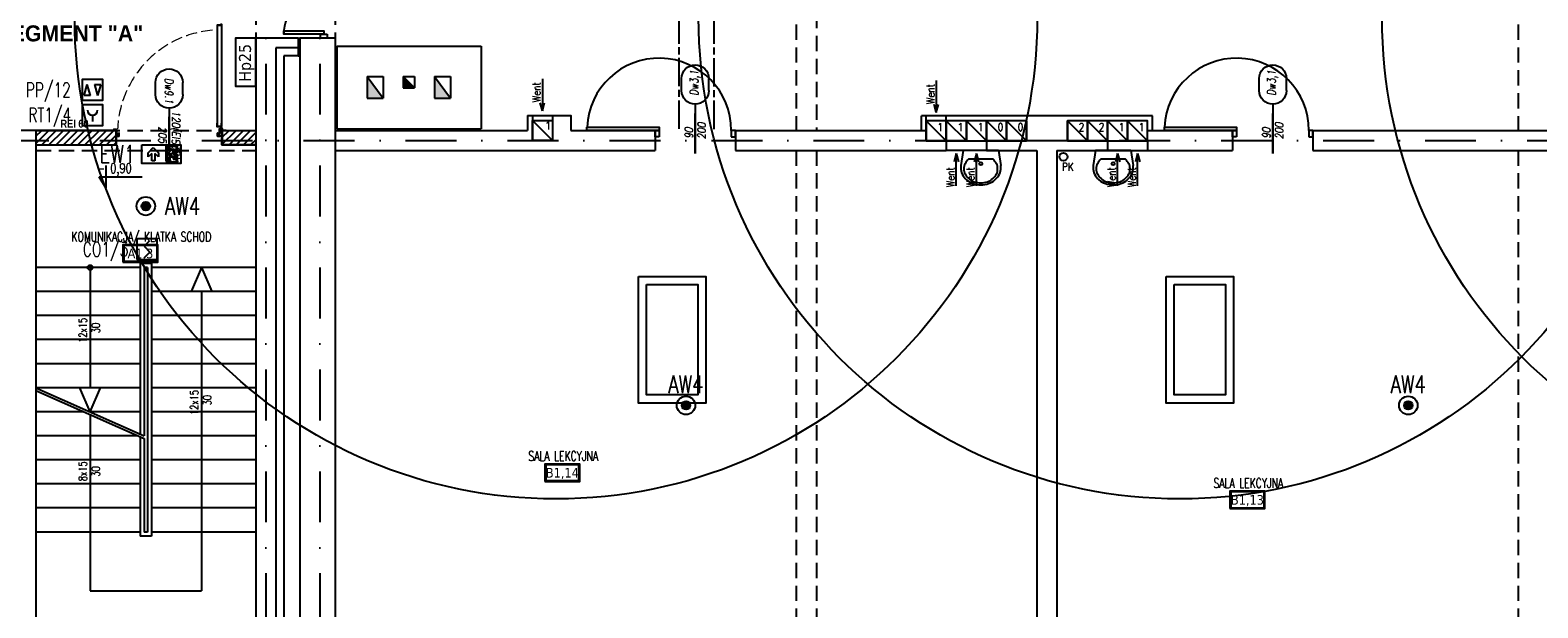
# Model space of a CAD drawing. Header units: millimetres. Extents: x 42924 to 92944, y -369470 to -179866.
# Tile 95 of 256: x 58643 to 60523, y -181824 to -181103. Entities that reach past the tile are written whole.
import ezdxf
from ezdxf.enums import TextEntityAlignment as Align

# ---------------------------------------------------------------- set-up
doc = ezdxf.new("R2010")
doc.units = ezdxf.units.MM
for name, pattern in [('CENTER', [0.6, 0.375, -0.075, 0.075, -0.075]), ('CHAIN', [0.3543, 0.2362, -0.0295, 0.0591, -0.0295]), ('DASHDOT', [25.4, 12.7, -6.35, 0, -6.35]), ('HIDDEN', [9.525, 6.35, -3.175]), ('Hidden Line', [391.222223, 282.222223, -109])]:
    doc.linetypes.add(name, pattern=pattern)
doc.layers.get('0').update_dxf_attribs({"color": 8})
for name, color, linetype in [('! WYPOSAŻENIE', 8, 'Continuous'), ('!! 0_ Istn-okna', 8, 'Continuous'), ('!! 0_ Istn-sciany', 8, 'Continuous'), ('!! 0_ Istn-widok', 8, 'Continuous'), ('!! 0_ Opis', 8, 'Continuous'), ('!! 0_Istn-armatura', 8, 'Continuous'), ('!! 0_Istn-drzwi', 8, 'Continuous'), ('!! 0_Istn-went', 8, 'Continuous'), ('!! 0_Opis_pom', 123, 'Continuous'), ('!! 0_Osie', 8, 'DASHDOT'), ('!! 0_Widok', 8, 'Continuous'), ('!! 1_droga ewakuacyjna', 6, 'CHAIN'), ('!! 1_drzwi-linia', 8, 'Continuous'), ('!! 1_hatch projektowane ściany', 8, 'Continuous'), ('!! 1_PROJ Sciany', 8, 'Continuous'), ('!! 2_drzwi opis', 8, 'Continuous'), ('0-osie-liniA', 8, 'DASHDOT'), ('E1', 2, 'Continuous'), ('E_0', 4, 'Continuous'), ('E_AW', 1, 'Continuous'), ('E_SAP', 2, 'Continuous'), ('E_SAP_WYK', 2, 'Continuous'), ('E_SSP', 2, 'Continuous')]:
    doc.layers.add(name, color=color, linetype=linetype)
doc.layers.add('E_SAP_ZASIĘG', color=150, linetype='Continuous', plot=False)
doc.styles.add('50', font='ROMANS.shx', dxfattribs={"width": 0.8, "height": 10})
doc.styles.add('ARCHETYP', font='romans.shx', dxfattribs={"height": 15})
doc.styles.add('ARIAL', font='tahoma.ttf')
doc.styles.add('ELE1', font='romans.shx', dxfattribs={"width": 0.8, "height": 18})
doc.styles.add('SIMPLEX', font='simplex.shx', dxfattribs={"width": 0.77})
doc.styles.add('STYLE10', font='arialbd.ttf')
doc.styles.add('STYLE7', font='ARIALNB.TTF')
doc.styles.add('TXT', font='simplex.shx')
pattern_1 = [(45, (0, 13698.2005), (-4.49012806, 4.49012806), [])]

# ---------------------------------------------------------------- blocks, each defined once
blk = doc.blocks.new('A$C14D806DD')
at = {"layer": 'E_AW'}
h = blk.add_hatch(color=256, dxfattribs=at)
h.dxf.hatch_style = 1
h.paths.add_polyline_path([(5.4, 0, 1), (-5.4, 0, 1)])
at = {"layer": 'E_AW', "ltscale": 5}
for radius in [11.5, 5.36]:
    blk.add_circle((0, 0), radius, dxfattribs=at)
blk = doc.blocks.new('A$C407E493E')
at = {"layer": 'E_AW', "lineweight": 40}
for p, q in [((1.4, 30.9), (1.4, 43.7)), ((1.4, 43.7), (10, 43.7)), ((11.4, 43.7), (16, 43.7)), ((18, 43.7), (20.6, 43.7)), ((20.6, 43.7), (21.9, 45)), ((21.9, 45), (21.9, 36.9)), ((20.6, 30.9), (1.4, 30.9)), ((20.6, 30.9), (21.9, 32.2)), ((20.9, 35.8), (21.9, 36.9)), ((20.9, 33.9), (21.9, 34.9)), ((21.9, 34.9), (21.9, 32.2))]:
    blk.add_line(p, q, dxfattribs=at)
at = {"layer": 'E_AW'}
for p, q in [((11, 44.3), (6.6, 41.6)), ((6.6, 41.6), (6.6, 36.7)), ((8.4, 40.8), (11.8, 43)), ((12.5, 41), (8.4, 38.8)), ((8.4, 38.8), (8.4, 40.8)), ((11.8, 43), (11, 44.3)), ((16, 41), (12.5, 41)), ((16.3, 35.5), (13.7, 39)), ((13.7, 39), (18, 39)), ((18, 44.4), (16, 44.4)), ((16, 44.4), (16, 41)), ((18, 39), (18, 44.4)), ((3.5, 14.4), (9.9, 20.9)), ((7.9, 34.3), (10.2, 34.3)), ((9.9, 20.9), (15, 20.9)), ((10.2, 34.3), (10.2, 30.9)), ((10.2, 30.9), (12, 30.9)), ((10.4, 35.9), (12.5, 37)), ((12, 35.9), (10.4, 35.9)), ((15, 20.9), (10.8, 16.2)), ((12, 30.9), (12, 35.9)), ((12.5, 37), (15.3, 33.6)), ((15.3, 33.6), (20.6, 33.6)), ((20.6, 35.5), (16.3, 35.5)), ((20.6, 33.6), (20.6, 35.5)), ((20.9, 33.9), (20.9, 35.8)), ((9.9, 7.9), (3.5, 14.4)), ((15, 7.9), (9.9, 7.9)), ((10.8, 16.2), (19.8, 16.2)), ((19.8, 12.6), (10.8, 12.6)), ((10.8, 12.6), (15, 7.9)), ((19.8, 16.2), (19.8, 12.6))]:
    blk.add_line(p, q, dxfattribs=at)
blk.add_lwpolyline([(0, 0), (0, 48.8), (23.3, 48.8), (23.3, 0)], close=True, dxfattribs=at)
blk.add_circle((5.8, 34.7), 1.75, dxfattribs=at)
blk.add_arc((5.8, 34.7), 2.16, 349.4003, 69.1396, dxfattribs=at)
blk = doc.blocks.new('A$C1F0D7B79')
at = {"layer": 'E_SSP'}
for p, q in [((9.2, 16.4), (16.4, 23.7)), ((9.2, 16.4), (16.4, 9.2)), ((9.2, 1.9), (16.4, 9.2))]:
    blk.add_line(p, q, dxfattribs=at)
blk.add_lwpolyline([(0, 0), (25.6, 0), (25.6, 25.6), (0, 25.6)], close=True, dxfattribs=at)
blk = doc.blocks.new('A$C350277A9')
at = {"layer": 'E_SAP'}
blk.add_line((12.8, 12.8), (12.8, 5.1), dxfattribs=at)
blk.add_lwpolyline([(0, 0), (25.6, 0), (25.6, 25.6), (0, 25.6)], close=True, dxfattribs=at)
blk.add_arc((12.8, 19.2), 6.4, 180, 0, dxfattribs=at)
blk = doc.blocks.new('A$C12A20FE5')
at = {"layer": 'E1'}
for p, q in [((3.1, 7.3), (7.6, 23.4)), ((12.2, 7.3), (7.6, 23.4)), ((18.3, 23.4), (27.5, 23.4)), ((18.3, 23.4), (22.9, 7.3)), ((27.5, 23.4), (22.9, 7.3)), ((12.2, 7.3), (3.1, 7.3))]:
    blk.add_line(p, q, dxfattribs=at)
at = {"layer": 'E_SAP'}
blk.add_lwpolyline([(0, 0), (30.5, 0), (30.5, 30.7), (0, 30.7)], close=True, dxfattribs=at)
blk = doc.blocks.new('A$C578D6593')
for p, q in [((-26.4, 0), (-29.2, 18.8)), ((-26.4, 0), (17.6, 0)), ((-19.6, 11), (10.9, 11)), ((17.6, 0), (20.4, 18.8))]:
    blk.add_line(p, q)
blk.add_circle((-4.4, 16.5), 2)
for centre, radius, start, end in [((-5.7, 17.7), 25.1, 109.6071, 130.6955), ((-5.7, 19.2), 21.1, 109.6071, 130.6955), ((-4.4, 14), 29, 90, 109.6071), ((-4.4, 15.5), 25, 90, 109.6071), ((-4.4, 14), 29, 70.3929, 90), ((-4.4, 15.5), 25, 70.3929, 90), ((-3.1, 19.2), 21.1, 49.3045, 70.3929), ((-3.1, 17.7), 25.1, 49.3045, 70.3929), ((-10.8, 21.5), 18.6, 154.2825, 180), ((-10.8, 21.5), 18.6, 180, 188.4794), ((-7.7, 20), 22, 130.6955, 154.2825), ((-10.8, 23), 14.6, 154.2825, 180), ((-10.8, 23), 14.6, 180, 205.7175), ((-7.7, 21.5), 18, 130.6955, 154.2825), ((-1, 21.5), 18, 25.7175, 49.3045), ((-1, 20), 22, 25.7175, 49.3045), ((2.1, 23), 14.6, 0, 25.7175), ((2.1, 23), 14.6, 334.2825, 0), ((2.1, 21.5), 18.6, 0, 25.7175), ((2.1, 21.5), 18.6, 351.5206, 0), ((-7.7, 24.5), 18, 205.7175, 228.4823), ((-1, 24.5), 18, 311.5177, 334.2825)]:
    blk.add_arc(centre, radius, start, end)
blk = doc.blocks.new('BLOK OSI')
at = {"layer": '0-osie-liniA', "ltscale": 5}
for points in [[(50117.2, -193635.5), (50117.2, -195994)], [(50184.7, -193635.5), (50184.7, -195994)], [(48639.3, -195002.1), (55442.3, -195002.1)]]:
    blk.add_lwpolyline(points, dxfattribs=at)
blk = doc.blocks.new('1_ok-opis')
blk.add_line((0, 111.6), (0, 50))
for points in [[(-17, 128.6), (-17, 143.6)], [(17, 128.6), (17, 143.6)]]:
    blk.add_lwpolyline(points)
for centre, start, end in [((0, 143.6), 0, 180), ((0, 128.6), 180, 0)]:
    blk.add_arc(centre, 17, start, end)
at = {"style": 'ARCHETYP'}
for tag, height, rotation, p in [('NR', 12, 90, (0, 136.9)), ('NR', 12, 270, (0, 136.9)), ('SZEROKOŚĆ', 10, 90, (-8, 78.3)), ('WYSOKOŚĆ', 10, 270, (-8, 78.3)), ('WYSOKOŚĆ', 10, 90, (8, 78.3)), ('SZEROKOŚĆ', 10, 270, (8, 78.3))]:
    blk.add_attdef(tag, text='', height=height, rotation=rotation, dxfattribs=at).set_placement(p, align=Align.MIDDLE)
blk = doc.blocks.new('zaw-dr-90-p')
at = {"color": 2, "linetype": 'CENTER', "ltscale": 0.2}
for p, q in [((12, 0), (-12, 0)), ((0, 12), (0, -12)), ((24, 24), (31, 24)), ((24, 19), (31, 19))]:
    blk.add_line(p, q, dxfattribs=at)
at = {"ltscale": 0.2}
for p, q in [((10, 12), (6, 12)), ((10, 0), (10, 6))]:
    blk.add_line(p, q, dxfattribs=at)
blk.add_lwpolyline([(0, 6), (23, 6, 0.414214), (28, 11), (28, 31), (24, 31), (24, 11, -0.414214), (23, 10), (0, 10, 4.561698), (8, 6), (5, 4)], format="xyb", dxfattribs=at)
blk.add_lwpolyline([(0, 0), (-2, 0), (-2, 0), (0, 0), (0, 3), (0, 3), (0, 0), (3, 0), (3, 0), (0, 0), (0, -3), (0, -3)], close=True)
blk.add_lwpolyline([(10, 10), (10, 39), (6, 39), (6, 10)], dxfattribs=at)
blk.add_circle((0, 0), 6.5, dxfattribs=at)
blk = doc.blocks.new('DRZWI 120')
for p, q in [((61730.6, -195070.1), (61730.6, -195069.6)), ((61736.3, -195070.3), (61737.2, -195070.3)), ((61736.5, -195070.3), (61737.2, -195070.3)), ((61737, -195070.3), (61737.2, -195070.3)), ((61730.6, -195199.1), (61730.6, -195199.6)), ((61739.8, -195198.1), (61734.4, -195198.1)), ((61738.6, -195199.7), (61738.6, -195198.5)), ((61738.6, -195199.7), (61739.7, -195199.7)), ((61740.8, -195199.9), (61740.8, -195200.8)), ((61741.8, -195199.9), (61740.8, -195199.9)), ((61740.9, -195200.9), (61746.6, -195200.9)), ((61742, -195197.6), (61742, -195195.6)), ((61742.3, -195197.6), (61742, -195197.6)), ((61742.1, -195195.5), (61746.6, -195195.5)), ((61742.3, -195197.6), (61742.3, -195199.4)), ((61742.4, -195200.9), (61742.4, -195195.5)), ((61868.8, -195195.5), (61742.4, -195195.5)), ((61870, -195200.9), (61742.4, -195200.9)), ((61868.5, -195200.9), (61868.5, -195195.5)), ((61868.9, -195199.7), (61868.9, -195195.6)), ((61868.9, -195199.7), (61868.9, -195195.9)), ((61870.1, -195199.7), (61870.1, -195200.8))]:
    blk.add_line(p, q)
at = {"lineweight": 30}
for points in [[(61737.6, -195069.6), (61725.6, -195069.6)], [(61737.6, -195069.6), (61737.6, -195064.6)], [(61737.6, -195201.6), (61725.6, -195201.6)], [(61737.6, -195201.6), (61737.6, -195206.6)]]:
    blk.add_lwpolyline(points, dxfattribs=at)
at = {"ltscale": 0.2}
for points in [[(61736.4, -195070.1), (61734.2, -195070.1, 0.414214), (61733.9, -195070.4), (61733.9, -195070.9, -0.414214), (61733.7, -195071.1), (61733.1, -195071.1, 0.414214), (61732.8, -195071.4), (61732.8, -195072.6, 0.414214), (61733.1, -195072.9), (61733.8, -195072.9, -1), (61733.8, -195073.1), (61730.6, -195073.1, -0.414214), (61730.4, -195072.9), (61730.4, -195070.4, -0.414214), (61730.6, -195070.3), (61731.2, -195070.3), (61731.2, -195070.1), (61730.6, -195070.1, 0.414214), (61730.3, -195070.4), (61730.3, -195072.9, 0.414214), (61730.6, -195073.3), (61733.8, -195073.3, 1), (61733.8, -195072.7), (61733.1, -195072.7, -0.414214), (61733, -195072.6), (61733, -195071.4, -0.414214), (61733.1, -195071.2), (61733.7, -195071.2, 0.414214), (61734.1, -195070.9), (61734.1, -195070.4, -0.414214), (61734.2, -195070.3), (61736.3, -195070.3)], [(61736.2, -195070.3), (61738.1, -195070.3, 0.414214), (61738.5, -195069.9), (61738.5, -195066.4, 0.414214), (61738.1, -195066.1), (61737.6, -195066.1), (61737.6, -195066.3), (61738.1, -195066.3, -0.414214), (61738.3, -195066.4), (61738.3, -195068.9)], [(61738.3, -195068.9), (61738.3, -195069.9, -0.414214), (61738.1, -195070.1), (61736.2, -195070.1)], [(61738.3, -195199.9), (61738.3, -195199.2, 0.414214), (61738.1, -195199.1), (61734.2, -195199.1, -0.414214), (61733.9, -195198.7), (61733.9, -195198.3, 0.414214), (61733.7, -195198.1), (61733.1, -195198.1, -0.414214), (61732.8, -195197.8), (61732.8, -195196.6, -0.414214), (61733.1, -195196.3), (61733.8, -195196.3, 1), (61733.8, -195196.1), (61730.6, -195196.1, 0.414214), (61730.4, -195196.2), (61730.4, -195198.7, 0.414214), (61730.6, -195198.9), (61731.2, -195198.9), (61731.2, -195199.1), (61730.6, -195199.1, -0.414214), (61730.3, -195198.7), (61730.3, -195196.2, -0.414214), (61730.6, -195195.9), (61733.8, -195195.9, -1), (61733.8, -195196.4), (61733.1, -195196.4, 0.414214), (61733, -195196.6), (61733, -195197.8, 0.414214), (61733.1, -195197.9), (61733.7, -195197.9, -0.414214), (61734.1, -195198.3), (61734.1, -195198.7, 0.414214), (61734.2, -195198.9), (61738.1, -195198.9, -0.414214), (61738.5, -195199.2), (61738.5, -195202.7, -0.414214), (61738.1, -195203.1), (61737.6, -195203.1), (61737.6, -195202.9), (61738.1, -195202.9, 0.414214), (61738.3, -195202.7), (61738.3, -195200.3)]]:
    blk.add_lwpolyline(points, format="xyb", dxfattribs=at)
for points in [[(61713.6, -195135.6), (61754.5, -195135.6)], [(61738.3, -195200.3), (61738.3, -195200.5), (61738.5, -195200.5), (61738.5, -195199.5), (61738.3, -195199.5), (61738.3, -195199.9)], [(61870.1, -195199.7), (61868.9, -195199.7)]]:
    blk.add_lwpolyline(points)
blk.add_lwpolyline([(61737.5, -195199.1), (61737.5, -195198.9), (61736.1, -195198.9), (61736.1, -195199.1)], close=True)
at = {"linetype": 'Hidden Line', "lineweight": 9, "ltscale": 0.05}
blk.add_arc((61733.8, -195200.4), 129.1, 4.8005, 87.6944, dxfattribs=at)
for centre, radius, start, end in [((61739.7, -195199.6), 0.1, 270, 0), ((61740.9, -195200.8), 0.1, 180, 270), ((61741.8, -195199.4), 0.5, 270, 0), ((61742.1, -195195.6), 0.1, 90, 180), ((61868.8, -195195.6), 0.1, 0, 90), ((61870, -195200.8), 0.1, 270, 0)]:
    blk.add_arc(centre, radius, start, end)
at = {"xscale": 0.09999999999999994, "yscale": 0.09999999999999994, "zscale": 0.09999999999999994, "rotation": 90.00000000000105}
blk.add_blockref('zaw-dr-90-p', (61739.6, -195200.9), dxfattribs=at)

msp = doc.modelspace()

# ---------------------------------------------------------------- hatches: boundary and pattern name
at = {"layer": '!! 0_Istn-went'}
for points in [[(59063.56735, -181161.3878), (59063.56735, -181188.3878), (59083.56735, -181188.3878)], [(59122.56735, -181175.3878), (59108.56735, -181161.3878), (59108.56735, -181175.3878)], [(59147.56735, -181188.3878), (59167.56735, -181188.3878), (59147.56735, -181161.3878)]]:
    msp.add_hatch(color=256, dxfattribs=at).paths.add_polyline_path(points)
at = {"layer": '!! 1_hatch projektowane ściany'}
h = msp.add_hatch(dxfattribs=at)
h.set_pattern_fill('ANSI31', color=256, scale=2)
h.set_pattern_definition(pattern_1)
h.paths.add_polyline_path([(58750.56735, -181228.3878), (58650.56735, -181228.3878), (58650.56735, -181246.3878), (58750.56735, -181246.3878)])
h = msp.add_hatch(dxfattribs=at)
h.set_pattern_fill('ANSI31', color=256, scale=2)
h.set_pattern_definition(pattern_1)
h.paths.add_polyline_path([(58882.56735, -181228.3878), (58924.56735, -181228.3878), (58924.56735, -181246.3878), (58882.56735, -181246.3878)])

# ---------------------------------------------------------------- linework, layer by layer
at = {"layer": '!! 0_ Istn-okna'}
for points in [[(59401.81634, -181410.45498), (59485.81634, -181410.45498), (59485.81634, -181568.45498), (59401.81634, -181568.45498)], [(59411.81634, -181420.45498), (59475.81634, -181420.45498), (59475.81634, -181558.45498), (59411.81634, -181558.45498)], [(60059.55527, -181410.45498), (60143.55527, -181410.45498), (60143.55527, -181568.45498), (60059.55527, -181568.45498)], [(60069.55527, -181420.45498), (60133.55527, -181420.45498), (60133.55527, -181558.45498), (60069.55527, -181558.45498)]]:
    msp.add_lwpolyline(points, close=True, dxfattribs=at)
at = {"layer": '!! 0_ Istn-sciany'}
for p, q in [((58924.56735, -181113.3878), (58924.56735, -181889.3878)), ((58949.56735, -181125.3878), (58949.56735, -181889.3878)), ((58650.56735, -181228.3878), (58650.56735, -181889.3878))]:
    msp.add_line(p, q, dxfattribs=at)
for points in [[(58977.56735, -181113.3878), (58924.56735, -181113.3878)], [(58979.56735, -181113.3878), (58979.56735, -181933.3878)], [(59023.56735, -181113.3878), (58979.56735, -181113.3878)], [(59023.56735, -181113.3878), (59023.56735, -181228.3878)], [(59025.56735, -181123.3878), (59205.56735, -181123.3878)], [(59205.56735, -181123.3878), (59205.56735, -181226.3878)], [(58977.56735, -181125.3878), (58949.56735, -181125.3878)], [(59263.56735, -181209.8878), (59263.56735, -181228.3878)], [(59263.56735, -181209.8878), (59269.56735, -181209.8878)], [(59269.56735, -181209.8878), (59269.56735, -181240.8878)], [(59294.56735, -181209.8878), (59294.56735, -181240.8878)], [(59294.56735, -181209.8878), (59305.56735, -181209.8878)], [(59760.56735, -181210.3878), (59754.56735, -181210.3878)], [(59754.56735, -181228.3878), (59754.56735, -181210.3878)], [(59760.56735, -181241.3878), (59760.56735, -181210.3878)], [(60042.56735, -181210.3878), (59785.56735, -181210.3878)], [(59785.56735, -181216.3878), (59785.56735, -181210.3878)], [(59885.56735, -181216.3878), (59785.56735, -181216.3878)], [(59885.56735, -181216.3878), (59885.56735, -181241.3878)], [(60036.56735, -181216.3878), (59936.56735, -181216.3878)], [(59936.56735, -181241.3878), (59936.56735, -181216.3878)], [(60036.56735, -181241.3878), (60036.56735, -181216.3878)], [(60042.56735, -181228.3878), (60042.56735, -181210.3878)], [(58650.56735, -181228.3878), (58607.56735, -181228.3878)], [(59023.56735, -181228.3878), (59263.56735, -181228.3878)], [(59317.56735, -181228.3878), (59422.56735, -181228.3878)], [(59422.56735, -181228.3878), (59422.56735, -181253.3878)], [(59522.56735, -181228.3878), (59754.56735, -181228.3878)], [(59522.56735, -181228.3878), (59522.56735, -181253.3878)], [(60042.56735, -181228.3878), (60142.56735, -181228.3878)], [(60142.56735, -181228.3878), (60142.56735, -181253.3878)], [(60242.56735, -181228.3878), (61124.56735, -181228.3878)], [(60242.56735, -181228.3878), (60242.56735, -181253.3878)], [(59023.56735, -181253.3878), (59422.56735, -181253.3878)], [(59023.56735, -181253.3878), (59023.56735, -181889.3878)], [(59269.56735, -181240.8878), (59294.56735, -181240.8878)], [(59522.56735, -181253.3878), (59785.56735, -181253.3878)], [(59785.56735, -181241.3878), (59760.56735, -181241.3878)], [(59785.56735, -181241.3878), (59785.56735, -181253.3878)], [(59885.56735, -181241.3878), (59835.56735, -181241.3878)], [(59835.56735, -181241.3878), (59835.56735, -181253.3878)], [(59835.56735, -181253.3878), (59898.56735, -181253.3878)], [(59898.56735, -181253.3878), (59898.56735, -181889.3878)], [(59923.56735, -181253.3878), (59986.56735, -181253.3878)], [(59923.56735, -181253.3878), (59923.56735, -181889.3878)], [(59986.56735, -181241.3878), (59936.56735, -181241.3878)], [(59986.56735, -181241.3878), (59986.56735, -181253.3878)], [(60036.56735, -181241.3878), (60036.56735, -181253.3878)], [(60036.56735, -181253.3878), (60142.56735, -181253.3878)], [(60242.56735, -181253.3878), (60799.56735, -181253.3878)]]:
    msp.add_lwpolyline(points, dxfattribs=at)
at = {"layer": '!! 0_ Istn-widok', "linetype": 'HIDDEN', "ltscale": 3}
for p, q in [((59623.57394, -180653.3878), (59623.57394, -181228.3878)), ((59598.57394, -180953.3878), (59598.57394, -181228.3878)), ((60498.57394, -180953.3878), (60498.57394, -181228.3878)), ((59598.57394, -181253.3878), (59598.57394, -181889.3878)), ((59623.57394, -181253.3878), (59623.57394, -181889.3878)), ((60498.57394, -181253.3878), (60498.57394, -181889.3878))]:
    msp.add_line(p, q, dxfattribs=at)
at = {"layer": '!! 0_ Istn-widok'}
for p, q in [((58780.56735, -181394.3878), (58780.56735, -181607.16558)), ((58785.56735, -181399.3878), (58785.56735, -181609.3878)), ((58789.56735, -181399.3878), (58789.56735, -181729.3878)), ((58794.56735, -181394.3878), (58794.56735, -181734.3878)), ((58780.56735, -181610.44853), (58780.56735, -181734.3878)), ((58785.56735, -181612.67075), (58785.56735, -181729.3878))]:
    msp.add_line(p, q, dxfattribs=at)
at = {"layer": '!! 0_ Istn-widok', "linetype": 'HIDDEN', "ltscale": 3}
for points in [[(58924.56735, -180963.3878), (58924.56735, -181113.3878)], [(59023.56735, -180963.3878), (59023.56735, -181113.3878)], [(58650.56735, -181228.3878), (58924.56735, -181228.3878)], [(58650.56735, -181228.3878), (58924.56735, -181228.3878)], [(58650.56735, -181253.3878), (58924.56735, -181253.3878)], [(58650.56735, -181253.3878), (58924.56735, -181253.3878)]]:
    msp.add_lwpolyline(points, dxfattribs=at)
at = {"layer": '!! 0_ Istn-widok'}
msp.add_lwpolyline([(58924.56735, -181173.3878), (58924.56735, -181113.3878), (58899.56735, -181113.3878), (58899.56735, -181173.3878)], close=True, dxfattribs=at)
for points in [[(58977.56735, -181113.3878), (58977.56735, -181135.3878)], [(58977.56735, -181113.3878), (58979.56735, -181113.3878)], [(59025.56735, -181123.3878), (59025.56735, -181226.3878)], [(58959.56735, -181135.3878), (58959.56735, -181879.3878)], [(58977.56735, -181135.3878), (58959.56735, -181135.3878)], [(58977.56735, -181135.3878), (58979.56735, -181135.3878)], [(59023.56735, -181228.3878), (59023.56735, -181253.3878)], [(59025.56735, -181226.3878), (59205.56735, -181226.3878)], [(59754.56735, -181228.3878), (59760.56735, -181228.3878)], [(60036.56735, -181228.3878), (60042.56735, -181228.3878)], [(58780.56735, -181399.3878), (58650.56735, -181399.3878)], [(58718.06735, -181399.3878), (58718.06735, -181549.3878)], [(58794.56735, -181394.3878), (58780.56735, -181394.3878)], [(58789.56735, -181399.3878), (58785.56735, -181399.3878)], [(58924.56735, -181399.3878), (58794.56735, -181399.3878)], [(58780.56735, -181429.3878), (58650.56735, -181429.3878)], [(58924.56735, -181429.3878), (58794.56735, -181429.3878)], [(58857.06735, -181429.3878), (58857.06735, -181802.8878)], [(58780.56735, -181459.3878), (58650.56735, -181459.3878)], [(58924.56735, -181459.3878), (58794.56735, -181459.3878)], [(58780.56735, -181489.3878), (58650.56735, -181489.3878)], [(58924.56735, -181489.3878), (58794.56735, -181489.3878)], [(58780.56735, -181519.3878), (58650.56735, -181519.3878)], [(58924.56735, -181519.3878), (58794.56735, -181519.3878)], [(58780.56735, -181549.3878), (58650.56735, -181549.3878)], [(58650.56735, -181549.3878), (58785.56735, -181609.3878)], [(58650.56735, -181552.67075), (58785.56735, -181612.67075)], [(58924.56735, -181549.3878), (58794.56735, -181549.3878)], [(58710.68071, -181579.3878), (58650.56735, -181579.3878)], [(58780.56735, -181579.3878), (58718.06735, -181579.3878)], [(58718.06735, -181582.67075), (58718.06735, -181802.8878)], [(58924.56735, -181579.3878), (58794.56735, -181579.3878)], [(58778.18071, -181609.3878), (58650.56735, -181609.3878)], [(58924.56735, -181609.3878), (58794.56735, -181609.3878)], [(58780.56735, -181639.3878), (58650.56735, -181639.3878)], [(58924.56735, -181639.3878), (58794.56735, -181639.3878)], [(58780.56735, -181669.3878), (58650.56735, -181669.3878)], [(58924.56735, -181669.3878), (58794.56735, -181669.3878)], [(58780.56735, -181699.3878), (58650.56735, -181699.3878)], [(58924.56735, -181699.3878), (58794.56735, -181699.3878)], [(58780.56735, -181729.3878), (58650.56735, -181729.3878)], [(58794.56735, -181734.3878), (58780.56735, -181734.3878)], [(58789.56735, -181729.3878), (58785.56735, -181729.3878)], [(58924.56735, -181729.3878), (58794.56735, -181729.3878)], [(58718.06735, -181802.8878), (58857.06735, -181802.8878)]]:
    msp.add_lwpolyline(points, dxfattribs=at)
msp.add_circle((58718.06735, -181399.3878), 3, dxfattribs=at)
at = {"layer": '!! 0_ Opis'}
for points in [[(58737.60866, -181272.2643), (58737.60866, -181300.26606)], [(58737.60866, -181300.26606), (58729.52525, -181286.26518)], [(58729.52525, -181286.26518), (58782.95945, -181286.26518)]]:
    msp.add_lwpolyline(points, dxfattribs=at)
at = {"layer": '!! 0_Istn-armatura'}
msp.add_circle((59931.56735, -181261.3878), 5, dxfattribs=at)
at = {"layer": '!! 0_Istn-drzwi'}
for points in [[(59472.56735, -181257.3878), (59472.56735, -181207.3878)], [(60192.56735, -181257.3878), (60192.56735, -181207.3878)]]:
    msp.add_lwpolyline(points, dxfattribs=at)
for points in [[(59337.56735, -181224.3878), (59427.56735, -181224.3878), (59427.56735, -181228.3878), (59337.56735, -181228.3878)], [(59427.56735, -181236.3878), (59422.56735, -181236.3878), (59422.56735, -181228.3878), (59427.56735, -181228.3878)], [(59517.56735, -181236.3878), (59522.56735, -181236.3878), (59522.56735, -181228.3878), (59517.56735, -181228.3878)], [(60057.56735, -181224.3878), (60147.56735, -181224.3878), (60147.56735, -181228.3878), (60057.56735, -181228.3878)], [(60147.56735, -181236.3878), (60142.56735, -181236.3878), (60142.56735, -181228.3878), (60147.56735, -181228.3878)], [(60237.56735, -181236.3878), (60242.56735, -181236.3878), (60242.56735, -181228.3878), (60237.56735, -181228.3878)]]:
    msp.add_lwpolyline(points, close=True, dxfattribs=at)
for centre in [(59427.56735, -181228.3878), (60147.56735, -181228.3878)]:
    msp.add_arc(centre, 90, 0.00000004, 177.45268182, dxfattribs=at)
at = {"layer": '!! 0_Istn-went'}
for points in [[(59063.56735, -181161.3878), (59083.56735, -181161.3878)], [(59063.56735, -181161.3878), (59063.56735, -181188.3878)], [(59063.56735, -181161.3878), (59083.56735, -181188.3878)], [(59083.56735, -181161.3878), (59083.56735, -181188.3878)], [(59108.56735, -181161.3878), (59122.56735, -181161.3878)], [(59108.56735, -181161.3878), (59108.56735, -181175.3878)], [(59108.56735, -181161.3878), (59122.56735, -181175.3878)], [(59122.56735, -181161.3878), (59122.56735, -181175.3878)], [(59147.56735, -181161.3878), (59167.56735, -181161.3878)], [(59147.56735, -181161.3878), (59147.56735, -181188.3878)], [(59147.56735, -181161.3878), (59167.56735, -181188.3878)], [(59167.56735, -181161.3878), (59167.56735, -181188.3878)], [(59108.56735, -181175.3878), (59122.56735, -181175.3878)], [(59282.06735, -181163.93075), (59282.06735, -181203.97727)], [(59773.06735, -181166.16478), (59773.06735, -181206.21131)], [(59063.56735, -181188.3878), (59083.56735, -181188.3878)], [(59147.56735, -181188.3878), (59167.56735, -181188.3878)], [(59282.06735, -181203.97727), (59279.38786, -181193.97727)], [(59282.06735, -181203.97727), (59284.74684, -181193.97727)], [(59773.06735, -181206.21131), (59770.38786, -181196.21131)], [(59773.06735, -181206.21131), (59775.74684, -181196.21131)], [(59269.56735, -181209.8878), (59294.56735, -181209.8878)], [(59269.56735, -181215.8878), (59294.56735, -181240.8878)], [(59785.56735, -181210.3878), (59760.56735, -181210.3878)], [(59760.56735, -181216.3878), (59785.56735, -181241.3878)], [(59785.56735, -181216.3878), (59810.56735, -181241.3878)], [(59810.56735, -181216.3878), (59835.56735, -181241.3878)], [(59835.56735, -181216.3878), (59860.56735, -181241.3878)], [(59860.56735, -181216.3878), (59885.56735, -181241.3878)], [(59936.56735, -181216.3878), (59961.56735, -181241.3878)], [(59961.56735, -181216.3878), (59986.56735, -181241.3878)], [(59986.56735, -181216.3878), (60011.56735, -181241.3878)], [(60011.56735, -181216.3878), (60036.56735, -181241.3878)], [(59835.56735, -181253.3878), (59785.56735, -181253.3878)], [(59986.56735, -181253.3878), (60036.56735, -181253.3878)], [(59798.06735, -181257.43973), (59795.38786, -181267.43973)], [(59798.06735, -181297.48626), (59798.06735, -181257.43973)], [(59798.06735, -181257.43973), (59800.74684, -181267.43973)], [(59823.06735, -181257.43973), (59820.38786, -181267.43973)], [(59823.06735, -181297.48626), (59823.06735, -181257.43973)], [(59823.06735, -181257.43973), (59825.74684, -181267.43973)], [(59999.06735, -181257.43973), (59996.38786, -181267.43973)], [(59999.06735, -181297.48626), (59999.06735, -181257.43973)], [(59999.06735, -181257.43973), (60001.74684, -181267.43973)], [(60024.06735, -181257.43973), (60021.38786, -181267.43973)], [(60024.06735, -181297.48626), (60024.06735, -181257.43973)], [(60024.06735, -181257.43973), (60026.74684, -181267.43973)]]:
    msp.add_lwpolyline(points, dxfattribs=at)
for points in [[(59269.56735, -181215.8878), (59294.56735, -181215.8878), (59294.56735, -181240.8878), (59269.56735, -181240.8878)], [(59760.56735, -181241.3878), (59785.56735, -181241.3878), (59785.56735, -181216.3878), (59760.56735, -181216.3878)], [(59785.56735, -181241.3878), (59810.56735, -181241.3878), (59810.56735, -181216.3878), (59785.56735, -181216.3878)], [(59810.56735, -181241.3878), (59835.56735, -181241.3878), (59835.56735, -181216.3878), (59810.56735, -181216.3878)], [(59835.56735, -181241.3878), (59860.56735, -181241.3878), (59860.56735, -181216.3878), (59835.56735, -181216.3878)], [(59860.56735, -181241.3878), (59885.56735, -181241.3878), (59885.56735, -181216.3878), (59860.56735, -181216.3878)], [(59936.56735, -181241.3878), (59961.56735, -181241.3878), (59961.56735, -181216.3878), (59936.56735, -181216.3878)], [(59961.56735, -181241.3878), (59986.56735, -181241.3878), (59986.56735, -181216.3878), (59961.56735, -181216.3878)], [(59986.56735, -181241.3878), (60011.56735, -181241.3878), (60011.56735, -181216.3878), (59986.56735, -181216.3878)], [(60011.56735, -181241.3878), (60036.56735, -181241.3878), (60036.56735, -181216.3878), (60011.56735, -181216.3878)]]:
    msp.add_lwpolyline(points, close=True, dxfattribs=at)
at = {"layer": '!! 0_Opis_pom', "ltscale": 0.7}
for points in [[(58759.1355, -181392.80975), (58802.6555, -181392.80975), (58802.6555, -181371.04975), (58759.1355, -181371.04975)], [(58760.2235, -181391.72175), (58801.5675, -181391.72175), (58801.5675, -181372.13775), (58760.2235, -181372.13775)], [(59285.15527, -181666.36739), (59328.67527, -181666.36739), (59328.67527, -181644.60739), (59285.15527, -181644.60739)], [(59286.24327, -181665.27939), (59327.58727, -181665.27939), (59327.58727, -181645.69539), (59286.24327, -181645.69539)], [(60139.23235, -181700.10158), (60182.75235, -181700.10158), (60182.75235, -181678.34158), (60139.23235, -181678.34158)], [(60140.32035, -181699.01358), (60181.66435, -181699.01358), (60181.66435, -181679.42958), (60140.32035, -181679.42958)]]:
    msp.add_lwpolyline(points, close=True, dxfattribs=at)
at = {"layer": '!! 0_Widok'}
for points in [[(58857.06735, -181399.3878), (58844.18343, -181429.3878)], [(58857.06735, -181399.3878), (58869.95126, -181429.3878)], [(58718.06735, -181579.3878), (58705.18343, -181549.3878)], [(58718.06735, -181579.3878), (58730.95126, -181549.3878)]]:
    msp.add_lwpolyline(points, dxfattribs=at)
at = {"layer": '!! 1_droga ewakuacyjna', "ltscale": 150}
for points in [[(59452.51858, -181226.58218), (59452.51858, -181002.51383), (58840.26925, -181002.51383), (58840.26925, -180609.3878)], [(59496.13094, -181226.76996), (59496.13094, -181006.88503), (61788.86801, -181006.88503), (61788.86801, -180651.84797)]]:
    msp.add_lwpolyline(points, dxfattribs=at)
at = {"layer": '!! 1_drzwi-linia'}
for points in [[(58959.56735, -181104.3878), (59009.56735, -181104.3878), (59009.56735, -181108.3878), (58959.56735, -181108.3878)], [(59013.56735, -181108.3878), (59013.56735, -181113.3878), (59005.56735, -181113.3878), (59005.56735, -181108.3878)]]:
    msp.add_lwpolyline(points, close=True, dxfattribs=at)
msp.add_arc((59009.56735, -181108.3878), 50, 90.00000004, 180.00000004, dxfattribs=at)
at = {"layer": '!! 1_hatch projektowane ściany'}
for points in [[(58750.56735, -181228.3878), (58650.56735, -181228.3878), (58650.56735, -181246.3878), (58750.56735, -181246.3878)], [(58882.56735, -181228.3878), (58924.56735, -181228.3878), (58924.56735, -181246.3878), (58882.56735, -181246.3878)]]:
    msp.add_lwpolyline(points, close=True, dxfattribs=at)
at = {"layer": '!! 1_PROJ Sciany'}
for points in [[(59305.56735, -181209.8878), (59317.56735, -181209.8878), (59317.56735, -181228.3878)], [(58650.56735, -181228.3878), (58750.56735, -181228.3878)], [(58750.56735, -181228.3878), (58750.56735, -181246.3878)], [(58882.56735, -181228.3878), (58924.56735, -181228.3878)], [(58882.56735, -181228.3878), (58882.56735, -181246.3878)], [(58650.56735, -181246.3878), (58750.56735, -181246.3878)], [(58882.56735, -181246.3878), (58924.56735, -181246.3878)]]:
    msp.add_lwpolyline(points, dxfattribs=at)
at = {"layer": 'E_SAP_ZASIĘG'}
for centre in [(59298.91442, -181088.08994), (60076.8218, -181088.08994), (60928.90732, -181088.08994)]:
    msp.add_circle(centre, 600, dxfattribs=at)

# ---------------------------------------------------------------- block references
at = {"layer": '!! 0_Istn-armatura', "rotation": 180}
for p in [(59824.20373, -181253.3878), (59989.20373, -181253.3878)]:
    msp.add_blockref('A$C578D6593', p, dxfattribs=at)
at = {"layer": '!! 0_Osie'}
msp.add_blockref('BLOK OSI', (8819.85593, 13761.2005), dxfattribs=at)
at = {"layer": '!! 1_drzwi-linia', "rotation": 90}
msp.add_blockref('DRZWI 120', (-136319.02095, -242965.95346), dxfattribs=at)
at = {"layer": '!! 2_drzwi opis'}
ref = msp.add_blockref('1_ok-opis', (58816.56738, -181312.38709), dxfattribs=dict(at, xscale=-1, rotation=359.9999963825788))
ref.add_attrib('WYSOKOŚĆ', '205', dxfattribs={"layer": '0', "height": 10, "rotation": 269.99999638, "style": '50', "oblique": 10, "width": 0.8}).set_placement((58808.56739, -181234.09623), align=Align.MIDDLE)
ref.add_attrib('SZEROKOŚĆ', '120(EIS30)', dxfattribs={"layer": '0', "height": 10, "rotation": 269.99999638, "style": '50', "oblique": 10, "width": 0.8}).set_placement((58824.56739, -181234.09623), align=Align.MIDDLE)
ref.add_attrib('NR', 'Dw9.1', dxfattribs={"layer": '0', "height": 10, "rotation": 269.99999638, "style": '50', "oblique": 10, "width": 0.8}).set_placement((58816.56739, -181179.00341), align=Align.MIDDLE)
ref = msp.add_blockref('1_ok-opis', (59472.56735, -181307.3878), dxfattribs=dict(at, xscale=-1, rotation=359.9999963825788))
ref.add_attrib('WYSOKOŚĆ', '90 ', dxfattribs={"layer": '0', "height": 10, "rotation": 89.99999638, "style": '50', "oblique": 10, "width": 0.8}).set_placement((59464.56735, -181229.09695), align=Align.MIDDLE)
ref.add_attrib('SZEROKOŚĆ', '200', dxfattribs={"layer": '0', "height": 10, "rotation": 89.99999638, "style": '50', "oblique": 10, "width": 0.8}).set_placement((59480.56735, -181229.09695), align=Align.MIDDLE)
ref.add_attrib('NR', 'Dw3,1', dxfattribs={"layer": '0', "height": 10, "rotation": 89.99999638, "style": '50', "oblique": 10, "width": 0.8}).set_placement((59472.56735, -181169.18066), align=Align.MIDDLE)
ref = msp.add_blockref('1_ok-opis', (60192.56735, -181307.3878), dxfattribs=dict(at, xscale=-1, rotation=359.9999963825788))
ref.add_attrib('WYSOKOŚĆ', '90 ', dxfattribs={"layer": '0', "height": 10, "rotation": 89.99999638, "style": '50', "oblique": 10, "width": 0.8}).set_placement((60184.56735, -181229.09695), align=Align.MIDDLE)
ref.add_attrib('SZEROKOŚĆ', '200', dxfattribs={"layer": '0', "height": 10, "rotation": 89.99999638, "style": '50', "oblique": 10, "width": 0.8}).set_placement((60200.56735, -181229.09695), align=Align.MIDDLE)
ref.add_attrib('NR', 'Dw3,1', dxfattribs={"layer": '0', "height": 10, "rotation": 89.99999638, "style": '50', "oblique": 10, "width": 0.8}).set_placement((60192.56735, -181169.18066), align=Align.MIDDLE)
at = {"layer": 'E1', "xscale": 0.84, "yscale": 0.84, "zscale": 0.84}
msp.add_blockref('A$C12A20FE5', (58708.26564, -181190.82683), dxfattribs=at)
at = {"layer": 'E_0', "rotation": 270}
msp.add_blockref('A$C407E493E', (58782.5325, -181246.38782), dxfattribs=at)
at = {"layer": 'E_0'}
for p in [(58787.56735, -181322.8878), (59461.06735, -181571.3878), (60361.56735, -181571.3878)]:
    msp.add_blockref('A$C14D806DD', p, dxfattribs=at)
at = {"layer": 'E_SSP'}
for name, p in [('A$C350277A9', (58708.33979, -181222.2895)), ('A$C1F0D7B79', (58776.32209, -181389.38568))]:
    msp.add_blockref(name, p, dxfattribs=at)

# ---------------------------------------------------------------- texts
at = {"layer": '! WYPOSAŻENIE', "insert": (58681.19524, -181215.08899), "char_height": 10, "attachment_point": 1, "style": 'STYLE7'}
msp.add_mtext_dynamic_manual_height_columns('REI 60', width=58.1261145, gutter_width=75, heights=[0], dxfattribs=at)
at = {"layer": '!! 0_ Opis'}
for s, height, style, width, p in [('SEGMENT "A"', 20, 'STYLE10', 0.95, (58601.46369, -181117.40479)), ('- 0,90', 12, 'SIMPLEX', 0.75, (58726.92121, -181281.68706))]:
    msp.add_text(s, height=height, dxfattribs=dict(at, style=style, width=width)).set_placement(p)
at = {"layer": '!! 0_ Opis', "ltscale": 0.7, "style": 'ARIAL'}
msp.add_text('Hp25', height=15, rotation=90, dxfattribs=at).set_placement((58918.72773, -181167.66873))
at = {"layer": '!! 0_ Opis', "style": 'SIMPLEX', "width": 0.75}
for s, p in [('12x15', (58714.03306, -181493.36074)), ('30', (58730.18413, -181481.36754)), ('12x15', (58853.03306, -181583.36074)), ('30', (58869.18413, -181571.36754)), ('8x15', (58714.03306, -181665.94683)), ('30', (58730.18413, -181660.227))]:
    msp.add_text(s, height=10, rotation=90, dxfattribs=at).set_placement(p)
at = {"layer": '!! 0_Istn-armatura', "style": 'ARCHETYP', "width": 0.8}
msp.add_text('PK', height=10, rotation=0.00000004, dxfattribs=at).set_placement((59929.78546, -181278.84115))
at = {"layer": '!! 0_Istn-went', "style": 'ARCHETYP', "width": 0.8}
for s, rotation, p in [('Went', 89.99999996, (59279.73712, -181193.30752)), ('Went', 89.99999996, (59770.73712, -181195.54156)), ('1', 0.00000004, (59285.68792, -181227.42747)), ('1', 0.00000004, (59774.72878, -181229.21027)), ('1', 0.00000004, (59799.72878, -181229.21027)), ('1', 0.00000004, (59824.72878, -181229.21027)), ('0', 0.00000004, (59849.72878, -181229.21027)), ('0', 0.00000004, (59874.72878, -181229.21027)), ('2', 0.00000004, (59950.72878, -181229.21027)), ('2', 0.00000004, (59975.72878, -181229.21027)), ('1', 0.00000004, (60000.72878, -181229.21027)), ('1', 0.00000004, (60025.72878, -181229.21027)), ('Went', 89.99999996, (59795.73712, -181299.27314)), ('Went', 89.99999996, (59820.73712, -181299.27314)), ('Went', 89.99999996, (59996.73712, -181299.27314)), ('Went', 89.99999996, (60021.73712, -181299.27314))]:
    msp.add_text(s, height=10, rotation=rotation, dxfattribs=at).set_placement(p)
at = {"layer": '!! 0_Opis_pom', "ltscale": 0.7, "style": 'TXT', "width": 0.7}
for s, p in [('KOMUNIKACJA/ KLATKA SCHOD', (58782.01063, -181367.00344)), ('SALA LEKCYJNA', (59308.03041, -181640.56108)), ('SALA LEKCYJNA', (60162.10749, -181674.29527))]:
    msp.add_text(s, height=12, dxfattribs=at).set_placement(p, align=Align.CENTER)
at = {"layer": '!! 0_Opis_pom', "ltscale": 0.7, "style": 'ARIAL'}
for tag, p in [('A1,3', (58780.8955, -181381.92975)), ('B1,14', (59306.91527, -181655.48739)), ('B1,13', (60160.99235, -181689.22158))]:
    msp.add_attdef(tag, text='', height=11.968, dxfattribs=at).set_placement(p, align=Align.MIDDLE_CENTER)
at = {"layer": 'E1', "style": 'ELE1', "width": 0.75}
for s, p in [('EW1', (58752.2379, -181258.03114)), ('AW4', (58833.52031, -181322.8878)), ('AW4', (59461.06735, -181545.02156)), ('AW4', (60361.56735, -181545.02156))]:
    msp.add_text(s, height=22, dxfattribs=at).set_placement(p, align=Align.MIDDLE_CENTER)
at = {"layer": 'E_SAP_WYK', "style": 'ELE1', "width": 0.7}
for s, p in [('PP/12', (58665.93095, -181177.87332)), ('RT1/4', (58667.78458, -181209.11699))]:
    msp.add_text(s, height=18, dxfattribs=at).set_placement(p, align=Align.MIDDLE_CENTER)
msp.add_text('CO1/3', height=18, dxfattribs=at).set_placement((58737.41819, -181385.73002), align=Align.CENTER)

doc.saveas('drawing.dxf')
